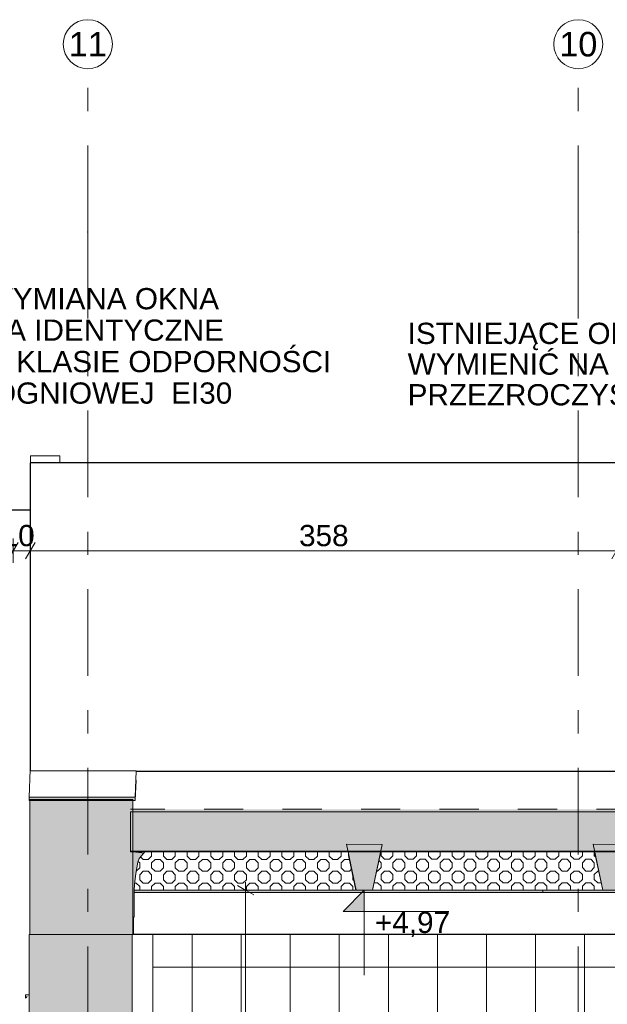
# Model space of a CAD drawing. Header units: centimetres. Extents: x -396 to 14490, y -515 to 1122.
# Tile 57 of 73: x 10586 to 10945, y 449 to 1052. Entities that reach past the tile are written whole.
import ezdxf
from ezdxf.enums import TextEntityAlignment as Align

# ---------------------------------------------------------------- set-up
doc = ezdxf.new("R2010")
doc.units = ezdxf.units.CM
doc.header["$MEASUREMENT"] = 0
for name, pattern in [('Przerywana (2)', [48, 24, -24]), ('Przerywana podwójnie', [109.361107, 52.916665, -21.166666, 14.111111, -21.166666]), ('Wipeout_Contour', [100, 0, -100])]:
    doc.linetypes.add(name, pattern=pattern)
for name, color, linetype in [('00 - SUFIT Z BLACHY', 7, 'Continuous'), ('280-A Dachy Powłoki', 7, 'Continuous'), ('299-A Wymiary Opisy', 7, 'Continuous'), ('410-K Osie główne', 7, 'Continuous'), ('420-K Ściany', 7, 'Continuous'), ('450-K Belki', 7, 'Continuous'), ('450-K Belki nośne', 7, 'Continuous'), ('460 - Stropy', 7, 'Continuous'), ('Nowe_420 - Wełna mineralna', 7, 'Continuous'), ('Nowe_Okna Archicada', 7, 'Continuous')]:
    doc.layers.add(name, color=color, linetype=linetype)
for name, color, linetype, lineweight in [('00 - SUFIT Z BLACHY_Nr_pióra__12', 7, 'Continuous', 13), ('00 - SUFIT Z BLACHY_Nr_pióra__30', 7, 'Continuous', 20), ('0_Nr_pióra__13', 7, 'Continuous', 25), ('0_Nr_pióra__21', 7, 'Continuous', 20), ('0_Nr_pióra__93', 9, 'Continuous', 20), ('280-A Dachy Powłoki_Nr_pióra__29', 7, 'Continuous', 20), ('280-A Dachy Powłoki_Nr_pióra__69', 7, 'Continuous', 20), ('299-A Wymiary Opisy_Nr_pióra__11', 7, 'Continuous', 0), ('410-K Osie główne_Nr_pióra__11', 7, 'Continuous', 0), ('410-K Osie główne_Nr_pióra__7', 7, 'Continuous', 20), ('420-K Ściany_Nr_pióra__12', 7, 'Continuous', 13), ('420-K Ściany_Nr_pióra__13', 7, 'Continuous', 25), ('420-K Ściany_Nr_pióra__27', 7, 'Continuous', 20), ('450-K Belki nośne_Nr_pióra__2', 7, 'Continuous', 20), ('450-K Belki_Nr_pióra__13', 7, 'Continuous', 25), ('460 - Stropy_Nr_pióra__11', 7, 'Continuous', 0), ('460 - Stropy_Nr_pióra__12', 7, 'Continuous', 13), ('460 - Stropy_Nr_pióra__2', 7, 'Continuous', 20), ('Nowe_199-Z Wymiary i opisy_Nr_pióra__135', 5, 'Continuous', 20), ('Nowe_420 - Wełna mineralna_Nr_pióra__135', 5, 'Continuous', 0), ('Nowe_Okna Archicada_Nr_pióra__135', 5, 'Continuous', 20)]:
    doc.layers.add(name, color=color, linetype=linetype, lineweight=lineweight)
doc.layers.add('280-A Dachy Powłoki_Nr_pióra__49', color=7, linetype='Continuous', lineweight=20, true_color=0xcfd8da)
doc.styles.add('STYL_AUTOMATYCZNY_1', font='arial.ttf')
doc.styles.add('STYL_AUTOMATYCZNY_2', font='arial.ttf')
doc.dimstyles.new('STYL_AUTOMATYCZNY__1', dxfattribs={"dimtxt": 13, "dimasz": 7.6, "dimexe": 0.18, "dimexo": 0.0625, "dimgap": 0, "dimtad": 1, "dimtih": 1, "dimtoh": 1, "dimdec": 0, "dimzin": 0, "dimdsep": 46, "dimtxsty": 'STYL_AUTOMATYCZNY_1', "dimblk": 'ARROWHEAD_2', "dimblk1": 'ARROWHEAD_2', "dimblk2": 'ARROWHEAD_2', "dimcen": 0.09, "dimclrd": 7, "dimclre": 7, "dimclrt": 7, "dimadec": 0, "dimazin": 0, "dimtfac": 1, "dimtdec": 4, "dimtmove": 0, "dimatfit": 3, "dimfxl": 0, "dimtolj": 1, "dimtzin": 0, "dimarcsym": 0})
doc.dimstyles.new('STYL_AUTOMATYCZNY__2', dxfattribs={"dimtxt": 13, "dimasz": 7.6, "dimexe": 0.18, "dimexo": 0.0625, "dimgap": 0, "dimtad": 1, "dimdec": 0, "dimzin": 0, "dimdsep": 46, "dimtxsty": 'STYL_AUTOMATYCZNY_1', "dimblk": 'ARROWHEAD_2', "dimblk1": 'ARROWHEAD_2', "dimblk2": 'ARROWHEAD_2', "dimcen": 0.09, "dimclrd": 7, "dimclre": 7, "dimclrt": 7, "dimadec": 0, "dimazin": 0, "dimtfac": 1, "dimtdec": 4, "dimtmove": 0, "dimatfit": 3, "dimfxl": 0, "dimtolj": 1, "dimtzin": 0, "dimarcsym": 0})
doc.dimstyles.new('STYL_AUTOMATYCZNY__3', dxfattribs={"dimtxt": 0.18, "dimasz": 14.592, "dimexe": 0.18, "dimexo": 0.0625, "dimgap": 0, "dimtad": 0, "dimtih": 1, "dimtoh": 1, "dimdec": 4, "dimzin": 0, "dimdsep": 46, "dimcen": 0.09, "dimadec": 0, "dimazin": 0, "dimtfac": 1, "dimtdec": 4, "dimtmove": 0, "dimatfit": 3, "dimldrblk": 'ARROWHEAD_5', "dimfxl": 0, "dimtolj": 1, "dimtzin": 0, "dimarcsym": 0})
doc.dimstyles.new('STYL_AUTOMATYCZNY__5', dxfattribs={"dimtxt": 13, "dimasz": 7.6, "dimexe": 0.18, "dimexo": 0.0625, "dimgap": 0, "dimtad": 1, "dimtih": 1, "dimtoh": 1, "dimdec": 0, "dimzin": 0, "dimdsep": 46, "dimtxsty": 'STYL_AUTOMATYCZNY_1', "dimblk": 'ARROWHEAD_2', "dimblk1": 'ARROWHEAD_2', "dimblk2": 'ARROWHEAD_2', "dimcen": 0.09, "dimclrd": 7, "dimclre": 7, "dimclrt": 7, "dimadec": 0, "dimazin": 0, "dimtfac": 1, "dimtdec": 4, "dimtmove": 2, "dimatfit": 3, "dimfxl": 0, "dimtolj": 1, "dimtzin": 0, "dimarcsym": 0})

# ---------------------------------------------------------------- blocks, each defined once
blk = doc.blocks.new('Wymiary_7_2', base_point=(10796.64, 518.9))
at = {"layer": '299-A Wymiary Opisy_Nr_pióra__11', "linetype": 'Continuous', "lineweight": 0}
blk.add_hatch(color=7, dxfattribs=at).paths.add_polyline_path([(10796.64, 518.9), (10783.64, 505.9), (10796.64, 505.9)])
at = {"layer": '299-A Wymiary Opisy_Nr_pióra__11', "color": 7, "linetype": 'Continuous', "lineweight": 0}
for p, q in [((10796.64, 518.9), (10783.64, 505.9)), ((10796.64, 518.9), (10786.89, 518.9)), ((10796.64, 518.9), (10806.39, 518.9)), ((10796.64, 518.9), (10796.64, 466.9)), ((10783.64, 505.9), (10796.64, 505.9)), ((10796.64, 505.9), (10848.25, 505.9))]:
    blk.add_line(p, q, dxfattribs=at)
at = {"layer": '299-A Wymiary Opisy_Nr_pióra__11', "color": 7, "lineweight": 0, "insert": (10803.14, 490.3), "char_height": 13, "attachment_point": 7, "style": 'STYL_AUTOMATYCZNY_1'}
blk.add_mtext('\\A1;{\\pql;\\fArial|b0|i0|c238|p0;\\W1.000000;+4,97}', dxfattribs=at)
blk = doc.blocks.new('ElemPrzekroju_95_2', base_point=(13661.33, 21.87))
at = {"layer": '420-K Ściany', "linetype": 'Continuous', "lineweight": 0, "true_color": 0x000000}
blk.add_hatch(color=18, dxfattribs=at).paths.add_polyline_path([(10591.68, 491.87), (10591.68, 431.87), (10654.68, 431.87), (10654.68, 491.87)])
at = {"layer": '420-K Ściany_Nr_pióra__27', "color": 7, "linetype": 'Continuous', "lineweight": 20}
for p, q in [((10591.68, 491.87), (10591.68, 431.87)), ((10592.13, 491.87), (10591.68, 491.87))]:
    blk.add_line(p, q, dxfattribs=at)
at = {"layer": '420-K Ściany_Nr_pióra__27', "color": 7, "linetype": 'Continuous', "lineweight": 20, "flags": 128}
blk.add_lwpolyline([(10654.68, 491.87), (10654.68, 436.87), (10654.68, 431.87)], dxfattribs=at)
blk = doc.blocks.new('ElemPrzekroju_105_2', base_point=(13661.33, 21.87))
at = {"layer": '450-K Belki nośne', "linetype": 'Continuous', "lineweight": 0, "true_color": 0x000000}
blk.add_hatch(color=18, dxfattribs=at).paths.add_polyline_path([(10936.54, 547.01), (10942.54, 518.9), (10952.54, 518.9), (10958.54, 547)])
at = {"layer": '450-K Belki nośne_Nr_pióra__2', "color": 7, "linetype": 'Continuous', "lineweight": 20}
for p, q in [((10936.54, 547.01), (10942.54, 518.9)), ((10936.54, 547.01), (10958.54, 547)), ((10958.54, 547), (10952.54, 518.9)), ((10942.54, 518.9), (10952.54, 518.9))]:
    blk.add_line(p, q, dxfattribs=at)
blk = doc.blocks.new('ElemPrzekroju_107_2', base_point=(13661.33, 21.87))
at = {"layer": '450-K Belki nośne', "linetype": 'Continuous', "lineweight": 0, "true_color": 0x000000}
blk.add_hatch(color=18, dxfattribs=at).paths.add_polyline_path([(10791.64, 518.9), (10801.64, 518.9), (10807.64, 547), (10785.64, 547.01)])
at = {"layer": '450-K Belki nośne_Nr_pióra__2', "color": 7, "linetype": 'Continuous', "lineweight": 20}
for p, q in [((10785.64, 547.01), (10791.64, 518.9)), ((10785.64, 547.01), (10807.64, 547)), ((10807.64, 547), (10801.64, 518.9)), ((10791.64, 518.9), (10801.64, 518.9))]:
    blk.add_line(p, q, dxfattribs=at)
blk = doc.blocks.new('ElemPrzekroju_141_2', base_point=(13661.33, 21.87))
at = {"layer": '280-A Dachy Powłoki', "linetype": 'Continuous', "lineweight": 0, "true_color": 0x000000}
for points in [[(10655.13, 568.46), (10655.13, 566.96), (13601.85, 567.28), (13601.85, 568.79)], [(10655.13, 542.87), (10786.52, 542.88), (10785.64, 547.01), (10807.64, 547), (10806.76, 542.88), (10937.42, 542.9), (10936.54, 547.01), (10958.54, 547), (10957.66, 542.9), (11087.4, 542.91), (11086.53, 547.01), (11108.53, 547), (11107.65, 542.92), (11239.85, 542.93), (11238.98, 547.01), (11260.98, 547), (11260.11, 542.93), (11388.64, 542.95), (11387.78, 547.01), (11409.78, 547), (11408.91, 542.95), (11536.11, 542.96), (11535.25, 547.01), (11557.25, 547), (11556.38, 542.97), (11688.94, 542.98), (11688.08, 547.01), (11710.08, 547), (11709.22, 542.98), (11837.84, 543), (11836.99, 547.01), (11858.99, 547), (11858.13, 543), (11988.54, 543.01), (11987.69, 547.01), (12009.69, 547), (12008.84, 543.02), (12146.24, 543.03), (12145.39, 547.01), (12167.39, 547), (12166.54, 543.03), (12303.71, 543.05), (12302.86, 547.01), (12324.86, 547), (12324.02, 543.05), (12422.82, 543.06), (12421.91, 547.01), (12457.91, 547), (12457, 543.06), (12590.12, 543.08), (12589.28, 547.01), (12611.28, 547), (12610.44, 543.08), (12740.97, 543.1), (12740.13, 547.01), (12762.13, 547), (12761.3, 543.1), (12891.48, 543.11), (12890.58, 547.01), (12926.58, 547), (12925.68, 543.12), (13025.3, 543.13), (13024.41, 547.01), (13060.41, 547), (13059.51, 543.13), (13192, 543.15), (13191.18, 547.01), (13213.18, 547), (13212.35, 543.15), (13342.54, 543.16), (13341.72, 547.01), (13363.72, 547), (13362.9, 543.16), (13492.58, 543.18), (13491.76, 547.01), (13513.76, 547), (13512.94, 543.18), (13601.85, 543.19), (13601.85, 567.28), (10655.13, 566.96)], [(10655.13, 542.36), (10786.63, 542.38), (10786.52, 542.88), (10655.13, 542.87)], [(10806.66, 542.38), (10937.52, 542.4), (10937.42, 542.9), (10806.76, 542.88)]]:
    blk.add_hatch(color=18, dxfattribs=at).paths.add_polyline_path(points)
at = {"layer": '280-A Dachy Powłoki_Nr_pióra__29', "color": 7, "linetype": 'Przerywana (2)', "lineweight": 20}
blk.add_line((13602.62, 568.79), (10653.68, 568.46), dxfattribs=at)
at = {"layer": '280-A Dachy Powłoki_Nr_pióra__29', "color": 7, "linetype": 'Continuous', "lineweight": 20}
for p, q in [((13602.63, 543.19), (10653.68, 542.87)), ((10653.68, 542.87), (10653.68, 542.36))]:
    blk.add_line(p, q, dxfattribs=at)
at = {"layer": '280-A Dachy Powłoki_Nr_pióra__49', "color": 254, "linetype": 'Continuous', "lineweight": 20, "true_color": 0xcfd8da}
for p, q in [((10653.68, 566.96), (10653.68, 542.87)), ((13602.63, 542.69), (10653.68, 542.36))]:
    blk.add_line(p, q, dxfattribs=at)
at = {"layer": '280-A Dachy Powłoki_Nr_pióra__69', "color": 7, "linetype": 'Continuous', "lineweight": 20}
blk.add_line((13602.62, 567.28), (10653.68, 566.96), dxfattribs=at)
blk = doc.blocks.new('ElemPrzekroju_146_2', base_point=(13661.33, 21.87))
at = {"layer": '460 - Stropy', "linetype": 'Continuous', "lineweight": 0, "true_color": 0x000000}
blk.add_hatch(color=18, dxfattribs=at).paths.add_polyline_path([(10655.13, 502.32), (10655.78, 502.32), (10655.78, 515.17), (10656.01, 522.2), (10656.79, 529.19), (10658.13, 536.09), (10658.99, 538.34), (10660.48, 540.23), (10662.47, 541.57), (10655.13, 542.32)])
at = {"layer": '460 - Stropy_Nr_pióra__11', "color": 7, "linetype": 'Continuous', "lineweight": 0}
for p, q in [((10655.13, 542.36), (10655.13, 542.32)), ((10662.47, 542.37), (10662.47, 541.57))]:
    blk.add_line(p, q, dxfattribs=at)
at = {"layer": '460 - Stropy_Nr_pióra__2', "color": 7, "linetype": 'Continuous', "lineweight": 20}
for p, q in [((10655.13, 542.32), (10662.47, 541.57)), ((10655.78, 502.32), (10655.13, 502.32))]:
    blk.add_line(p, q, dxfattribs=at)
at = {"layer": '460 - Stropy_Nr_pióra__2', "color": 7, "linetype": 'Continuous', "lineweight": 20, "flags": 128}
blk.add_lwpolyline([(10662.47, 541.57), (10660.48, 540.23), (10658.99, 538.34), (10658.13, 536.09), (10656.79, 529.19), (10656.01, 522.2), (10655.78, 515.17), (10655.78, 502.32)], dxfattribs=at)
blk = doc.blocks.new('ElemPrzekroju_149_2', base_point=(13661.33, 21.87))
at = {"layer": '00 - SUFIT Z BLACHY', "linetype": 'Continuous', "lineweight": 0, "true_color": 0x000000}
blk.add_hatch(color=18, dxfattribs=at).paths.add_polyline_path([(10655.13, 574.47), (10592.13, 574.46), (10592.13, 491.87), (10655.13, 491.87)])
at = {"layer": '00 - SUFIT Z BLACHY_Nr_pióra__12', "color": 7, "linetype": 'Continuous', "lineweight": 13}
for p in [(10655.46, 502.32), (10655.13, 491.87)]:
    blk.add_line(p, (10655.46, 491.87), dxfattribs=at)
at = {"layer": '00 - SUFIT Z BLACHY_Nr_pióra__30', "color": 7, "linetype": 'Continuous', "lineweight": 20}
for p, q in [((10655.13, 574.47), (10592.13, 574.46)), ((10592.13, 574.46), (10592.13, 491.87)), ((10655.13, 574.47), (10655.13, 542.32)), ((10655.13, 542.32), (10655.13, 502.32)), ((10655.13, 502.32), (10655.13, 491.87)), ((10654.68, 491.87), (10592.13, 491.87)), ((10655.13, 491.87), (10654.68, 491.87))]:
    blk.add_line(p, q, dxfattribs=at)
blk = doc.blocks.new('ElemPrzekroju_157_2', base_point=(13661.33, 21.87))
at = {"layer": '00 - SUFIT Z BLACHY', "linetype": 'Continuous', "lineweight": 0, "true_color": 0x000000}
blk.add_hatch(color=18, dxfattribs=at).paths.add_polyline_path([(10591.56, 573.79), (10592.13, 573.79), (10592.13, 574.46), (10655.13, 574.47), (10655.13, 573.8), (10656.56, 573.8), (10656.56, 575.81), (10591.56, 575.8)])
at = {"layer": '00 - SUFIT Z BLACHY_Nr_pióra__12', "color": 7, "linetype": 'Continuous', "lineweight": 13}
for p, q in [((10591.56, 575.8), (10592.18, 592.54)), ((10592.36, 592.54), (10592.18, 592.54)), ((10592.39, 592.48), (10592.36, 592.48)), ((10592.39, 592.48), (10592.4, 592.08)), ((10657.16, 592.09), (10592.4, 592.08)), ((10656.56, 575.81), (10657.16, 592.09)), ((10657.16, 592.09), (10657.16, 591.76)), ((10656.56, 573.8), (10657.02, 586.21))]:
    blk.add_line(p, q, dxfattribs=at)
at = {"layer": '00 - SUFIT Z BLACHY_Nr_pióra__30', "color": 7, "linetype": 'Continuous', "lineweight": 20}
for p, q in [((10656.56, 575.81), (10591.56, 575.8)), ((10591.56, 575.8), (10591.56, 573.79)), ((10656.56, 573.8), (10591.56, 573.79)), ((10656.56, 575.81), (10656.56, 573.8))]:
    blk.add_line(p, q, dxfattribs=at)
blk = doc.blocks.new('ElemPrzekroju_169_2', base_point=(13661.33, 21.87))
at = {"layer": '420-K Ściany_Nr_pióra__13', "color": 7, "linetype": 'Continuous', "lineweight": 25}
for p, q in [((10592.4, 780.54), (10592.39, 780.54)), ((10592.4, 592.08), (10592.4, 780.54)), ((11433.6, 780.54), (10592.4, 780.54)), ((13601.85, 491.87), (10655.46, 491.87))]:
    blk.add_line(p, q, dxfattribs=at)
blk = doc.blocks.new('ElemPrzekroju_171_2', base_point=(13661.33, 21.87))
at = {"layer": '420-K Ściany_Nr_pióra__12', "color": 7, "linetype": 'Continuous', "lineweight": 13}
blk.add_line((10592.36, 592.48), (10592.36, 701.87), dxfattribs=at)
blk = doc.blocks.new('ElemPrzekroju_172_2', base_point=(13661.33, 21.87))
at = {"layer": '00 - SUFIT Z BLACHY_Nr_pióra__12', "color": 7, "linetype": 'Continuous', "lineweight": 13}
for p, q in [((10592.36, 784.93), (10610.36, 784.93)), ((10592.36, 701.87), (10592.36, 784.93)), ((10610.36, 784.93), (10610.36, 780.54)), ((10592.39, 701.87), (10592.39, 780.54)), ((10592.36, 701.87), (10592.39, 701.87))]:
    blk.add_line(p, q, dxfattribs=at)
blk = doc.blocks.new('ElemPrzekroju_227_2', base_point=(13661.33, 21.87))
at = {"layer": '450-K Belki_Nr_pióra__13', "color": 7, "linetype": 'Continuous', "lineweight": 25}
blk.add_line((10806.33, 540.87), (10937.85, 540.87), dxfattribs=at)
blk = doc.blocks.new('ElemPrzekroju_228_2', base_point=(13661.33, 21.87))
at = {"layer": '450-K Belki_Nr_pióra__13', "color": 7, "linetype": 'Continuous', "lineweight": 25}
blk.add_line((10661.31, 540.79), (10786.97, 540.79), dxfattribs=at)
blk = doc.blocks.new('ElemPrzekroju_229_2', base_point=(13661.33, 21.87))
at = {"layer": '460 - Stropy_Nr_pióra__12', "color": 7, "linetype": 'Continuous', "lineweight": 13}
for p, q in [((10658.34, 536.65), (10659.23, 526.44)), ((10787.3, 539.24), (10659.7, 539.24)), ((10938.2, 539.24), (10805.98, 539.24)), ((10658.28, 526.44), (10657.64, 533.57)), ((10659.23, 526.44), (10658.28, 526.44)), ((10790.03, 526.44), (10659.23, 526.44)), ((10940.93, 526.44), (10803.25, 526.44))]:
    blk.add_line(p, q, dxfattribs=at)
blk = doc.blocks.new('ElemPrzekroju_234_2', base_point=(13661.33, 21.87))
at = {"layer": '420-K Ściany_Nr_pióra__13', "color": 7, "linetype": 'Continuous', "lineweight": 25}
for q in [(10592.36, 751.87), (10485.36, 301.87)]:
    blk.add_line((10485.36, 751.87), q, dxfattribs=at)
blk = doc.blocks.new('ElemPrzekroju_248_2', base_point=(13661.33, 21.87))
at = {"layer": 'Nowe_Okna Archicada_Nr_pióra__135', "color": 5, "linetype": 'Continuous', "lineweight": 20}
for p, q in [((10591.68, 454.87), (10589.36, 454.87)), ((10589.36, 454.87), (10589.36, 452.87)), ((10589.36, 452.87), (10590.36, 453.87))]:
    blk.add_line(p, q, dxfattribs=at)
blk = doc.blocks.new('*D318', base_point=(13661.33, 21.87))
at = {"layer": '299-A Wymiary Opisy_Nr_pióra__11', "color": 7, "linetype": 'Continuous', "lineweight": 0}
for p, q in [((10731.52, 518.9), (10716.52, 518.9)), ((10729.02, 516.01), (10719.02, 521.79)), ((10724.02, 518.9), (10724.02, 523.79)), ((10724.02, 21.87), (10724.02, 518.9)), ((10719.02, 24.76), (10729.02, 18.99)), ((10731.52, 21.87), (10716.52, 21.87)), ((10724.02, 16.98), (10724.02, 21.87))]:
    blk.add_line(p, q, dxfattribs=at)
at = {"layer": '299-A Wymiary Opisy_Nr_pióra__11', "color": 7, "lineweight": 0, "insert": (10721.42, 255.51), "char_height": 13, "attachment_point": 7, "rotation": 90, "style": 'STYL_AUTOMATYCZNY_1'}
blk.add_mtext('\\A1;{\\pql;\\fArial|b0|i0|c238|p0;\\W1.000000;497}', dxfattribs=at)
blk = doc.blocks.new('ARROWHEAD_2')
at = {"color": 0, "linetype": 'Continuous', "lineweight": 0}
for p, q in [((0, 0), (-1, 0)), ((-0.378, -0.655), (0.378, 0.655))]:
    blk.add_line(p, q, dxfattribs=at)
blk = doc.blocks.new('*D320', base_point=(13661.33, 21.87))
at = {"layer": '299-A Wymiary Opisy_Nr_pióra__11', "color": 7, "linetype": 'Continuous', "lineweight": 0}
for p, q in [((13708.89, 574.04), (13708.89, 578.93)), ((13716.39, 574.04), (13701.39, 574.04)), ((13713.89, 571.15), (13703.89, 576.92)), ((13708.89, 431.87), (13708.89, 574.04)), ((13703.89, 434.76), (13713.89, 428.99)), ((13716.39, 431.87), (13701.39, 431.87))]:
    blk.add_line(p, q, dxfattribs=at)
at = {"layer": '299-A Wymiary Opisy_Nr_pióra__11', "color": 7, "lineweight": 0, "insert": (13706.29, 488.08), "char_height": 13, "attachment_point": 7, "rotation": 90, "style": 'STYL_AUTOMATYCZNY_1'}
blk.add_mtext('\\A1;{\\pql;\\fArial|b0|i0|c238|p0;\\W1.000000;142}', dxfattribs=at)
blk = doc.blocks.new('ARROWHEAD_5')
at = {"linetype": 'Continuous', "lineweight": 0}
blk.add_hatch(color=0, dxfattribs=at).paths.add_polyline_path([(-1, 0.2679), (0, 0), (-1, -0.2679)])
at = {"color": 0, "linetype": 'Continuous', "lineweight": 0}
blk.add_line((0, 0), (-1, 0), dxfattribs=at)
blk = doc.blocks.new('Standardowy znacznik osi[5]_2', base_point=(10627.52, 1021.87))
at = {"layer": '410-K Osie główne_Nr_pióra__11', "color": 7, "linetype": 'Przerywana podwójnie', "lineweight": 0}
for q in [(10627.52, 1021.87), (10627.52, -278.13)]:
    blk.add_line((10627.52, 921.87), q, dxfattribs=at)
blk.add_point((10627.52, 921.87), dxfattribs=at)
blk.add_point((10627.52, 921.87), dxfattribs=at)
at = {"layer": '410-K Osie główne_Nr_pióra__7', "color": 7, "linetype": 'Continuous', "lineweight": 20}
blk.add_circle((10627.52, 1036.87), 15, dxfattribs=at)
at = {"layer": '410-K Osie główne_Nr_pióra__11', "color": 7, "lineweight": 0, "style": 'STYL_AUTOMATYCZNY_2'}
for tag, p in [('AC_MarkerText_1_0', (10627.52, 1044.37)), ('AC_MarkerText_1_1', (10627.52, -385.63))]:
    blk.add_attdef(tag, text='', height=15, rotation=360, dxfattribs=at).set_placement(p, align=Align.TOP_CENTER)
blk = doc.blocks.new('Standardowy znacznik osi[6]_2', base_point=(10927.52, 1021.87))
at = {"layer": '410-K Osie główne_Nr_pióra__11', "color": 7, "linetype": 'Przerywana podwójnie', "lineweight": 0}
for q in [(10927.52, 1021.87), (10927.52, -278.13)]:
    blk.add_line((10927.52, 921.87), q, dxfattribs=at)
blk.add_point((10927.52, 921.87), dxfattribs=at)
blk.add_point((10927.52, 921.87), dxfattribs=at)
at = {"layer": '410-K Osie główne_Nr_pióra__7', "color": 7, "linetype": 'Continuous', "lineweight": 20}
blk.add_circle((10927.52, 1036.87), 15, dxfattribs=at)
at = {"layer": '410-K Osie główne_Nr_pióra__11', "color": 7, "lineweight": 0, "style": 'STYL_AUTOMATYCZNY_2'}
for tag, p in [('AC_MarkerText_1_0', (10927.52, 1044.37)), ('AC_MarkerText_1_1', (10927.52, -385.63))]:
    blk.add_attdef(tag, text='', height=15, rotation=360, dxfattribs=at).set_placement(p, align=Align.TOP_CENTER)
blk = doc.blocks.new('*D334', base_point=(13661.33, 21.87))
at = {"layer": '299-A Wymiary Opisy_Nr_pióra__11', "color": 7, "linetype": 'Continuous', "lineweight": 0}
for p, q in [((10504.82, 731.76), (10499.05, 721.76)), ((10501.93, 719.26), (10501.93, 734.26)), ((10584.82, 731.76), (10579.04, 721.76)), ((10581.93, 719.26), (10581.93, 734.26)), ((10501.93, 726.76), (10581.93, 726.76))]:
    blk.add_line(p, q, dxfattribs=at)
at = {"layer": '299-A Wymiary Opisy_Nr_pióra__11', "color": 7, "lineweight": 0, "char_height": 13, "attachment_point": 7, "style": 'STYL_AUTOMATYCZNY_1'}
for s, insert in [('\\A1;{\\pql;\\fArial|b0|i0|c238|p0;\\W1.000000;80}', (10532.02, 729.36)), ('\\A1;{\\pql;\\fArial|b0|i0|c238|p0;\\W1.000000;10}', (10574.83, 729.36))]:
    blk.add_mtext(s, dxfattribs=dict(at, insert=insert))
blk = doc.blocks.new('*D335', base_point=(13661.33, 21.87))
at = {"layer": '299-A Wymiary Opisy_Nr_pióra__11', "color": 7, "linetype": 'Continuous', "lineweight": 0}
for p, q in [((10584.82, 731.76), (10579.04, 721.76)), ((10581.93, 719.26), (10581.93, 734.26)), ((10595.25, 731.76), (10589.47, 721.76)), ((10592.36, 719.26), (10592.36, 734.26)), ((10581.93, 726.76), (10592.36, 726.76))]:
    blk.add_line(p, q, dxfattribs=at)
blk = doc.blocks.new('*D336', base_point=(13661.33, 21.87))
at = {"layer": '299-A Wymiary Opisy_Nr_pióra__11', "color": 7, "linetype": 'Continuous', "lineweight": 0}
for p, q in [((10595.25, 731.76), (10589.47, 721.76)), ((10592.36, 719.26), (10592.36, 734.26)), ((10953.73, 731.76), (10947.96, 721.76)), ((10950.84, 719.26), (10950.84, 734.26)), ((10592.36, 726.76), (10950.84, 726.76))]:
    blk.add_line(p, q, dxfattribs=at)
at = {"layer": '299-A Wymiary Opisy_Nr_pióra__11', "color": 7, "lineweight": 0, "insert": (10756.73, 729.36), "char_height": 13, "attachment_point": 7, "style": 'STYL_AUTOMATYCZNY_1'}
blk.add_mtext('\\A1;{\\pql;\\fArial|b0|i0|c238|p0;\\W1.000000;358}', dxfattribs=at)

msp = doc.modelspace()

# ---------------------------------------------------------------- hatches: boundary and pattern name
at = {"layer": '0_Nr_pióra__93', "linetype": 'Continuous', "lineweight": 20}
h = msp.add_hatch(dxfattribs=at)
h.set_pattern_fill('Siatka_30x30_0002', color=9, style=0, pattern_type=2)
h.set_pattern_definition([(0, (13661.33, 21.874), (0, 30), []), (90, (13661.33, 21.874), (-30, 0), [])])
h.paths.add_polyline_path([(10667.32, 491.87), (10667.32, 436.27), (11040.39, 436.27), (11040.39, 439.21), (11081.04, 439.21), (11081.04, 442.37), (11081.04, 447.37), (11161.61, 447.37), (11166.54, 447.37), (11166.54, 442.37), (11166.54, 441.87), (11245.39, 441.87), (11245.39, 41.26), (11775.02, 41.26), (11775.02, 391.87), (11882.96, 391.87), (11882.96, 441.87), (11882.96, 441.87), (11882.96, 442.37), (11807.39, 442.37), (11807.39, 402.37), (11882.89, 402.37), (11882.89, 397.37), (11807.39, 397.37), (11802.39, 397.37), (11802.39, 442.37), (11802.39, 447.37), (11882.96, 447.37), (11887.96, 447.37), (11887.96, 442.37), (11887.96, 441.87), (11966.74, 441.87), (11966.74, 41.26), (13528.63, 41.26, -0.627003), (13528.63, 31.37), (11966.74, 31.37), (11966.74, 21.87), (13604.53, 21.87), (13604.53, 491.87)])

# ---------------------------------------------------------------- linework, layer by layer
at = {"layer": '0_Nr_pióra__13', "color": 7, "linetype": 'Continuous', "lineweight": 25}
msp.add_line((10656.89, 591.79), (11136.75, 591.79), dxfattribs=at)
at = {"layer": '0_Nr_pióra__21', "color": 7, "linetype": 'Continuous', "lineweight": 20, "flags": 128}
msp.add_lwpolyline([(13604.53, 491.87), (10667.32, 491.87), (10667.32, 436.27), (11040.39, 436.27), (11040.39, 439.21), (11081.04, 439.21), (11081.04, 442.37), (11081.04, 447.37), (11161.61, 447.37), (11166.54, 447.37), (11166.54, 442.37), (11166.54, 441.87), (11245.39, 441.87), (11245.39, 41.26), (11775.02, 41.26)], dxfattribs=at)

# ---------------------------------------------------------------- block references
at = {"layer": '00 - SUFIT Z BLACHY', "lineweight": 0}
for name in ['ElemPrzekroju_172_2', 'ElemPrzekroju_157_2', 'ElemPrzekroju_149_2']:
    msp.add_blockref(name, (13661.33, 21.87), dxfattribs=at)
at = {"layer": '280-A Dachy Powłoki', "lineweight": 0}
msp.add_blockref('ElemPrzekroju_141_2', (13661.33, 21.87), dxfattribs=at)
at = {"layer": '299-A Wymiary Opisy', "color": 7, "linetype": 'Continuous', "lineweight": 0}
msp.add_blockref('Wymiary_7_2', (10796.64, 518.9), dxfattribs=at)
at = {"layer": '410-K Osie główne', "color": 7, "linetype": 'Continuous', "lineweight": 20}
ref = msp.add_blockref('Standardowy znacznik osi[5]_2', (10627.52, 1021.87), dxfattribs=at)
ref.add_attrib('AC_MarkerText_1', '11', dxfattribs={"layer": '410-K Osie główne_Nr_pióra__11', "color": 7, "lineweight": 0, "height": 15, "rotation": 360, "style": 'STYL_AUTOMATYCZNY_2'}).set_placement((10627.52, 1044.37), align=Align.TOP_CENTER)
at = {"layer": '420-K Ściany', "lineweight": 0}
for name in ['ElemPrzekroju_169_2', 'ElemPrzekroju_234_2', 'ElemPrzekroju_171_2', 'ElemPrzekroju_95_2']:
    msp.add_blockref(name, (13661.33, 21.87), dxfattribs=at)
at = {"layer": '450-K Belki', "lineweight": 0}
for name in ['ElemPrzekroju_228_2', 'ElemPrzekroju_227_2']:
    msp.add_blockref(name, (13661.33, 21.87), dxfattribs=at)
at = {"layer": '450-K Belki nośne', "lineweight": 0}
for name in ['ElemPrzekroju_107_2', 'ElemPrzekroju_105_2']:
    msp.add_blockref(name, (13661.33, 21.87), dxfattribs=at)
at = {"layer": '460 - Stropy', "lineweight": 0}
for name in ['ElemPrzekroju_146_2', 'ElemPrzekroju_229_2']:
    msp.add_blockref(name, (13661.33, 21.87), dxfattribs=at)
at = {"layer": 'Nowe_Okna Archicada', "lineweight": 0}
msp.add_blockref('ElemPrzekroju_248_2', (13661.33, 21.87), dxfattribs=at)

# ---------------------------------------------------------------- texts
at = {"layer": 'Nowe_199-Z Wymiary i opisy_Nr_pióra__135', "color": 5, "linetype": 'Continuous', "lineweight": 20, "char_height": 13, "attachment_point": 7, "style": 'STYL_AUTOMATYCZNY_1'}
for s, insert, line_spacing_factor in [('\\A1;{\\pql;\\fArial|b0|i0|c238|p0;\\W1.000000;WYMIANA OKNA \\P\\pql;\\fArial|b0|i0|c238|p0;\\W1.000000;NA IDENTYCZNE\\P\\pql;\\fArial|b0|i0|c238|p0;\\W1.000000;O KLASIE ODPORNOŚCI \\P\\pql;\\fArial|b0|i0|c238|p0;\\W1.000000; OGNIOWEJ  EI30}', (10564.5, 816.6), 0.889054), ('\\A1;{\\pql;\\fArial|b0|i0|c238|p0;\\W1.000000;ISTNIEJĄCE OKNA NALEŻY \\P\\pql;\\fArial|b0|i0|c238|p0;\\W1.000000;WYMIENIĆ NA LUKSFERY\\P\\pql;\\fArial|b0|i0|c238|p0;\\W1.000000;PRZEZROCZYSTE EI\\fArial|b0|i0|c238|p0;\\W1.000000;3\\fArial|b0|i0|c238|p0;\\W1.000000;0}', (10823.14, 815.56), 0.867244)]:
    msp.add_mtext(s, dxfattribs=dict(at, insert=insert, line_spacing_factor=line_spacing_factor))

# ---------------------------------------------------------------- dimensions: what is measured, and where the dimension line sits
at = {"layer": '299-A Wymiary Opisy', "color": 7, "linetype": 'Continuous', "lineweight": 0}
for base, p1, p2, dimstyle, picture, middle in [((10581.93, 726.76), (10501.93, 562.81), (10581.93, 562.81), 'STYL_AUTOMATYCZNY__1', '*D334', (10541.91, 735.86)), ((10950.84, 726.76), (10592.36, 647.18), (10950.84, 691.87), 'STYL_AUTOMATYCZNY__1', '*D336', (10771.57, 735.86)), ((10592.36, 726.76), (10581.93, 562.81), (10592.36, 647.18), 'STYL_AUTOMATYCZNY__5', '*D335', (10584.73, 735.86))]:
    dim = msp.add_linear_dim(base=base, p1=p1, p2=p2, dimstyle=dimstyle, dxfattribs=at)
    dim.commit()
    dim.dimension.update_dxf_attribs({"geometry": picture, "text_midpoint": middle, "dimtype": 160})

# ---------------------------------------------------------------- leaders
at = {"layer": 'Nowe_199-Z Wymiary i opisy_Nr_pióra__135', "color": 5, "linetype": 'Continuous', "lineweight": 20, "annotation_type": 0, "has_hookline": 1, "hookline_direction": 1, "text_width": 235.14}
msp.add_leader([(11090.31, 688.07), (11090.31, 815.56), (11059.61, 811.33)], dimstyle='STYL_AUTOMATYCZNY__3', dxfattribs=at)

# ---------------------------------------------------------------- next in the draw order: wipeouts: each hides what was drawn before it
at = {"color": 254, "linetype": 'Wipeout_Contour', "lineweight": 0, "ltscale": 128583.239059}
msp.add_wipeout([(10655.9, 518.9), (10662.47, 518.9), (10786.97, 518.9), (10791.53, 518.9), (10786.97, 540.24), (10786.97, 542.38), (10662.47, 542.38), (10660.32, 540.03), (10658.99, 538.34), (10658.13, 536.09), (10656.79, 529.19), (10656.03, 522.38)], dxfattribs=at).dxf.layer = 'Nowe_420 - Wełna mineralna'
at = {"color": 254, "linetype": 'Wipeout_Contour', "lineweight": 0, "ltscale": 43540.155251}
msp.add_wipeout([(10806.66, 542.38), (10801.64, 518.9), (10942.54, 518.9), (10937.52, 542.4)], dxfattribs=at).dxf.layer = 'Nowe_420 - Wełna mineralna'

# ---------------------------------------------------------------- next in the draw order: hatches: boundary and pattern name
at = {"layer": 'Nowe_420 - Wełna mineralna_Nr_pióra__135', "linetype": 'Continuous', "lineweight": 13}
h = msp.add_hatch(dxfattribs=at)
h.set_pattern_fill('Kółka_1___3X3_0002', color=5, style=0, pattern_type=2)
h.set_pattern_definition([(0, (10770.057, 530.483), (0, 7.24264), [3, -4.24264]), (90, (10767.9355, 532.604), (-7.24264, 0), [3, -4.24264]), (45, (10767.936, 535.604), (-7.2426, 7.2426), [3, -7.2426]), (45, (10773.057, 530.483), (-7.2426, 7.2426), [3, -7.2426]), (315, (10767.936, 532.604), (7.2426, 7.2426), [3, -7.2426]), (315, (10773.057, 537.725), (7.2426, 7.2426), [3, -7.2426])])
h.paths.add_polyline_path([(10655.9, 518.9), (10662.47, 518.9), (10786.97, 518.9), (10791.53, 518.9), (10786.97, 540.24), (10786.97, 542.38), (10662.47, 542.38), (10660.32, 540.03), (10658.99, 538.34), (10658.13, 536.09), (10656.79, 529.19), (10656.03, 522.38)])
h = msp.add_hatch(dxfattribs=at)
h.set_pattern_fill('Kółka_1___3X3_0002', color=5, style=0, pattern_type=2)
h.set_pattern_definition([(0, (10874.212, 530.647), (0, 7.24264), [3, -4.24264]), (90, (10872.091, 532.769), (-7.24264, 0), [3, -4.24264]), (45, (10872.091, 535.769), (-7.2426, 7.2426), [3, -7.2426]), (45, (10877.212, 530.647), (-7.2426, 7.2426), [3, -7.2426]), (315, (10872.091, 532.769), (7.2426, 7.2426), [3, -7.2426]), (315, (10877.212, 537.89), (7.2426, 7.2426), [3, -7.2426])])
h.paths.add_polyline_path([(10806.66, 542.38), (10801.64, 518.9), (10942.54, 518.9), (10937.52, 542.4)])
at = {"layer": 'Nowe_420 - Wełna mineralna_Nr_pióra__135', "linetype": 'Continuous', "lineweight": 0, "true_color": 0x0000bf}
for points in [[(10655.9, 518.9), (10905.91, 518.9), (10905.91, 517.5), (10655.9, 517.5)], [(10905.91, 518.9), (11155.91, 518.9), (11155.91, 517.5), (10905.91, 517.5)]]:
    msp.add_hatch(color=172, dxfattribs=at).paths.add_polyline_path(points)

# ---------------------------------------------------------------- next in the draw order: linework, layer by layer
at = {"layer": 'Nowe_420 - Wełna mineralna_Nr_pióra__135', "color": 5, "linetype": 'Continuous', "lineweight": 20, "flags": 128}
for points in [[(10655.9, 518.9), (10662.47, 518.9), (10786.97, 518.9), (10791.53, 518.9), (10786.97, 540.24), (10786.97, 542.38), (10662.47, 542.38), (10660.32, 540.03), (10658.99, 538.34), (10658.13, 536.09), (10656.79, 529.19), (10656.03, 522.38)], [(10806.66, 542.38), (10801.64, 518.9), (10942.54, 518.9), (10937.52, 542.4)], [(10655.9, 518.9), (10905.91, 518.9), (10905.91, 517.5), (10655.9, 517.5)], [(10905.91, 518.9), (11155.91, 518.9), (11155.91, 517.5), (10905.91, 517.5)]]:
    msp.add_lwpolyline(points, close=True, dxfattribs=at)

# ---------------------------------------------------------------- next in the draw order: block references
at = {"layer": '410-K Osie główne', "color": 7, "linetype": 'Continuous', "lineweight": 20}
ref = msp.add_blockref('Standardowy znacznik osi[6]_2', (10927.52, 1021.87), dxfattribs=at)
ref.add_attrib('AC_MarkerText_1', '10', dxfattribs={"layer": '410-K Osie główne_Nr_pióra__11', "color": 7, "lineweight": 0, "height": 15, "rotation": 360, "style": 'STYL_AUTOMATYCZNY_2'}).set_placement((10927.52, 1044.37), align=Align.TOP_CENTER)

# ---------------------------------------------------------------- next in the draw order: dimensions: what is measured, and where the dimension line sits
at = {"layer": '299-A Wymiary Opisy', "color": 7, "linetype": 'Continuous', "lineweight": 0}
for base, p1, p2, picture, middle in [((13708.89, 574.04), (10591.68, 431.87), (13665.19, 574.04), '*D320', (13699.79, 502.92)), ((10724.02, 518.9), (11227.52, 21.87), (10724.02, 518.9), '*D318', (10714.92, 270.35))]:
    dim = msp.add_linear_dim(base=base, p1=p1, p2=p2, angle=90, dimstyle='STYL_AUTOMATYCZNY__2', dxfattribs=at)
    dim.commit()
    dim.dimension.update_dxf_attribs({"geometry": picture, "text_midpoint": middle, "dimtype": 160, "text_rotation": 90})

# ---------------------------------------------------------------- next in the draw order: leaders
at = {"layer": 'Nowe_199-Z Wymiary i opisy_Nr_pióra__135', "color": 5, "linetype": 'Continuous', "lineweight": 20, "annotation_type": 0, "has_hookline": 1, "hookline_direction": 0, "text_width": 209.26}
msp.add_leader([(10534.76, 520.07), (10534.76, 816.6), (10564.5, 812.37)], dimstyle='STYL_AUTOMATYCZNY__3', dxfattribs=at)

doc.saveas('drawing.dxf')
